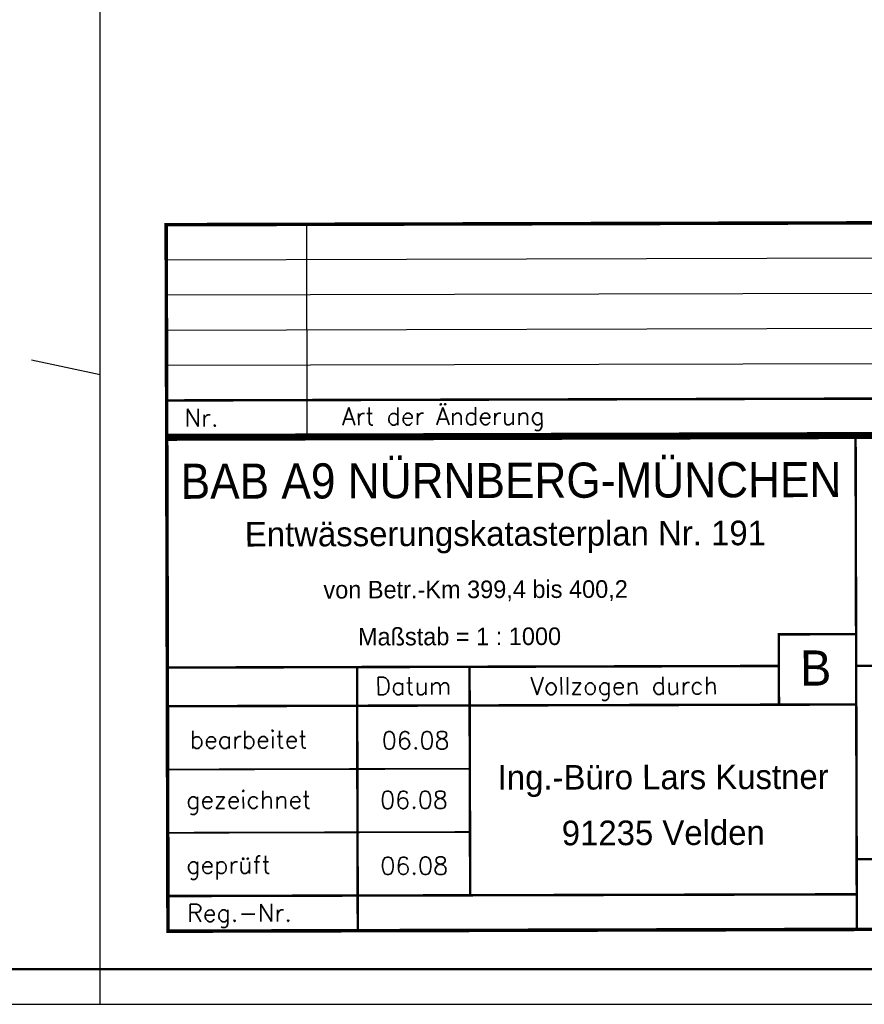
# Model space of a CAD drawing. Extents: x 0 to 1135, y 0 to 420.
# Tile 7 of 32: x 939 to 1059, y 0 to 140. Entities that reach past the tile are written whole.
import ezdxf
from ezdxf.enums import TextEntityAlignment as Align

# ---------------------------------------------------------------- set-up
doc = ezdxf.new("R2010")
doc.units = 0
doc.header["$LTSCALE"] = 2
doc.header["$MEASUREMENT"] = 0
doc.linetypes.add('AUSGEZOGEN', pattern=[0])
for name, color, linetype in [('BAUWOTOP', 250, 'AUSGEZOGEN'), ('LEGENDE', 7, 'AUSGEZOGEN'), ('NETZ', 250, 'CONTINUOUS'), ('RAHMEN', 250, 'AUSGEZOGEN')]:
    doc.layers.add(name, color=color, linetype=linetype)
doc.styles.add('ROMANS', font='romans.shx', dxfattribs={"width": 0.8})
doc.styles.add('UNIR-H', font='unir_h.shx', dxfattribs={"width": 0.8})
doc.styles.add('UNIR-O', font='unir_o.shx')

msp = doc.modelspace()

# ---------------------------------------------------------------- linework, layer by layer
at = {"layer": 'LEGENDE'}
for p, q in [((959.39, 105.9), (1124.39, 106.33)), ((959.41, 100.9), (1124.41, 101.33)), ((959.42, 95.9), (1124.42, 96.33)), ((959.43, 90.9), (1124.43, 91.33))]:
    msp.add_line(p, q, dxfattribs=at)
for points, const_width in [([(1124.38, 111.33), (959.38, 110.9)], 0.5), ([(959.38, 111.15), (959.46, 80.65)], 0.5), ([(959.44, 85.9), (1124.44, 86.33)], 0.35), ([(959.46, 80.9), (1124.46, 81.33)], 0.5), ([(1124.71, 80.83), (959.21, 80.4)], 0.5), ([(959.46, 80.65), (959.64, 10.15)], 0.5), ([(1057.64, 10.65), (1057.46, 80.65)], 0.35), ([(1046.56, 42.63), (1046.53, 52.63), (1057.53, 52.65)], 0.35), ([(959.54, 47.9), (1046.54, 48.13)], 0.35), ([(986.64, 10.47), (986.54, 47.97)], 0.35), ([(1002.63, 15.51), (1002.54, 48.01)], 0.35), ([(1057.54, 48.15), (1124.54, 48.33)], 0.35), ([(959.56, 42.4), (1057.56, 42.65)], 0.35), ([(959.58, 33.4), (1002.58, 33.51)], 0.25), ([(959.6, 24.4), (1002.6, 24.51)], 0.25), ([(1057.61, 20.65), (1124.61, 20.83)], 0.35), ([(959.63, 15.4), (1057.62, 15.65)], 0.35), ([(959.39, 10.4), (1124.89, 10.83)], 0.5)]:
    msp.add_lwpolyline(points, dxfattribs=dict(at, const_width=const_width))
msp.add_lwpolyline([(979.46, 80.95), (979.38, 110.95)], dxfattribs=at)
at = {"layer": 'NETZ'}
msp.add_line((949.98, 89.52), (940.2, 91.62), dxfattribs=at)
at = {"layer": 'RAHMEN'}
for p, q in [((950, 0), (950, 415)), ((0, 0), (950, 0)), ((950, 0), (1135, 0))]:
    msp.add_line(p, q, dxfattribs=at)
at = {"layer": 'RAHMEN', "const_width": 0.35}
msp.add_lwpolyline([(25, 5), (1130, 5), (1130, 415), (25, 415), (25, 5)], dxfattribs=at)

# ---------------------------------------------------------------- texts
at = {"layer": 'BAUWOTOP', "style": 'UNIR-H'}
msp.add_text('von Betr.-Km 399,4 bis 400,2', height=2.5, rotation=0.1472, dxfattribs=at).set_placement((981.76, 57.72))
at = {"layer": 'LEGENDE'}
for s, height, style, p in [('Art der Änderung', 2.5, 'ROMANS', (984.41, 82.38)), ('Nr.', 2.5, 'ROMANS', (962, 82.2)), ('Entwässerungskatasterplan Nr. 191', 3.5, 'UNIR-H', (970.57, 65.12)), ('Maßstab = 1 : 1000', 2.5, 'UNIR-H', (986.67, 51.04)), ('B', 5, 'UNIR-H', (1049.56, 45.33)), ('06.08', 2.5, 'ROMANS', (990.06, 36.29)), ('gezeichnet', 2.5, 'ROMANS', (962.22, 27.83)), ('06.08', 2.5, 'ROMANS', (989.82, 27.82)), ('geprüft', 2.5, 'ROMANS', (962.25, 18.59)), ('06.08', 2.5, 'ROMANS', (989.85, 18.44)), ('Reg.-Nr.', 2.5, 'ROMANS', (962.37, 11.74))]:
    msp.add_text(s, height=height, rotation=0.1472, dxfattribs=dict(at, style=style)).set_placement(p)
at = {"layer": 'LEGENDE', "style": 'UNIR-H', "width": 0.895858}
msp.add_text('BAB A9 NÜRNBERG-MÜNCHEN', height=5, rotation=0.1567, dxfattribs=at).set_placement((961.45, 71.9), (1055.45, 72.16), align=Align.FIT)
at = {"layer": 'LEGENDE'}
for s, height, style, p in [('Datum', 2.5, 'ROMANS', (994.55, 44.04)), ('Vollzogen durch', 2.5, 'ROMANS', (1024.55, 44.07)), ('bearbeitet', 2.5, 'ROMANS', (971.11, 36.41)), ('Ing.-Büro Lars Kustner', 3.5, 'UNIR-O', (1030.09, 30.58)), ('91235 Velden', 3.5, 'UNIR-O', (1030.11, 22.65))]:
    msp.add_text(s, height=height, rotation=0.1472, dxfattribs=dict(at, style=style)).set_placement(p, align=Align.CENTER)

doc.saveas('drawing.dxf')
